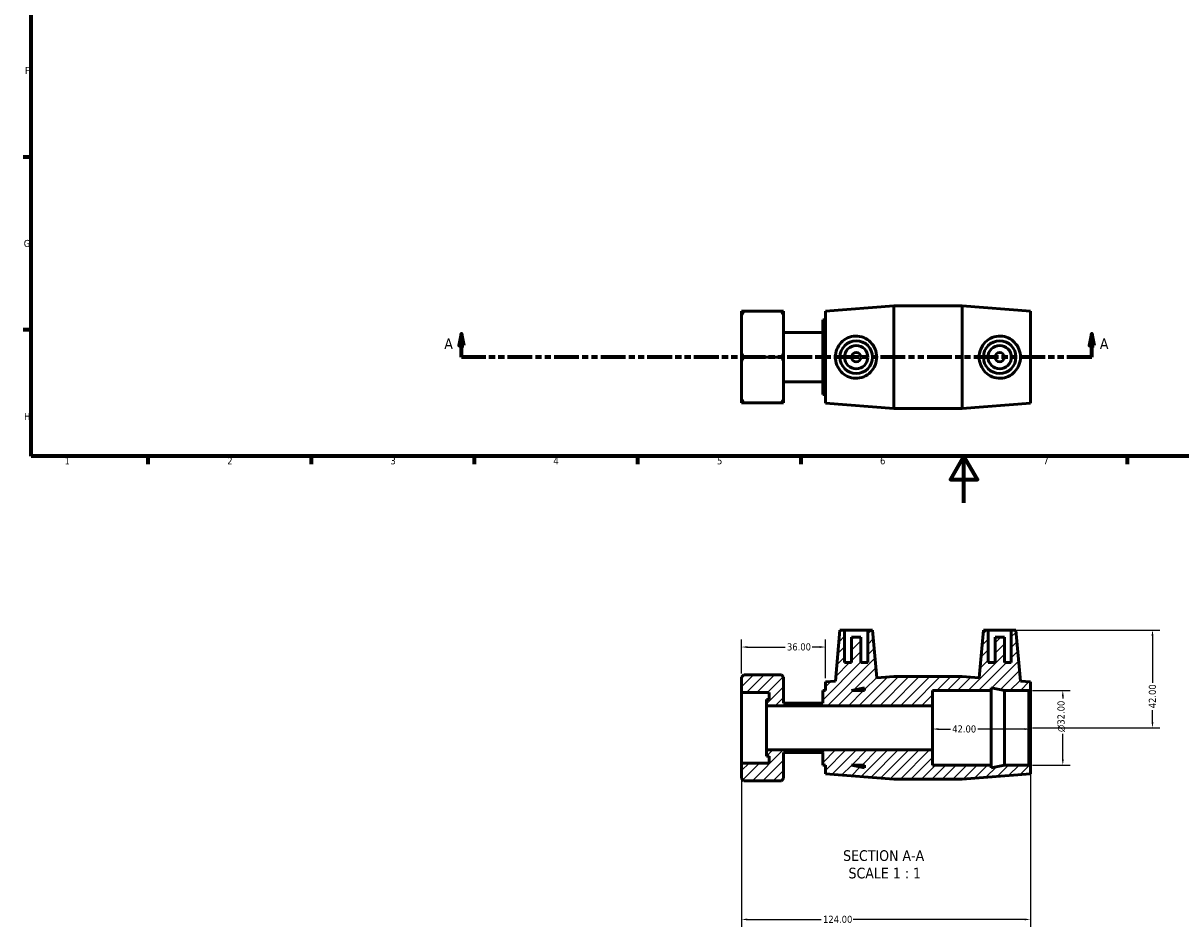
# Model space of a CAD drawing. Header units: millimetres. Extents: x 0 to 900, y -182 to 618.
# Tile 1 of 3: x 17 to 514, y -182 to 206. Entities that reach past the tile are written whole.
import ezdxf

# ---------------------------------------------------------------- set-up
doc = ezdxf.new("R2010")
doc.units = ezdxf.units.MM
doc.linetypes.add('DOUBLE_DASH_CHAIN', pattern=[1.2403, 0.6614, -0.0827, 0.1654, -0.0827, 0.1654, -0.0827])
for name, color, linetype, lineweight in [('Border (ANSI)', 7, 'Continuous', 70), ('Dimension (ANSI)', 7, 'Continuous', 25), ('Hatch (ANSI)', 7, 'Continuous', 18), ('Section Line (ANSI)', 7, 'DOUBLE_DASH_CHAIN', 70), ('Symbol (ANSI)', 7, 'Continuous', 25), ('Visible (ANSI)', 7, 'Continuous', 50)]:
    doc.layers.add(name, color=color, linetype=linetype, lineweight=lineweight)
doc.styles.add('Label Text (ANSI)', font='tahoma.ttf')
doc.styles.add('Note Text (ANSI)', font='tahoma.ttf')
doc.dimstyles.new('Default - mm (ANSI)', dxfattribs={"dimtxt": 3.048, "dimasz": 2.5, "dimexe": 3.175, "dimexo": 1.6002, "dimgap": 0.8, "dimtad": 0, "dimtoh": 1, "dimrnd": 1e-08, "dimzin": 4, "dimdsep": 46, "dimtxsty": 'Note Text (ANSI)', "dimcen": 0.09, "dimdle": 10, "dimclrd": 256, "dimclre": 256, "dimclrt": 256, "dimadec": 1, "dimazin": 1, "dimtfac": 1, "dimtofl": 0, "dimtmove": 0, "dimatfit": 3, "dimfxl": 1, "dimtolj": 1, "dimtzin": 4, "dimlwd": -1, "dimlwe": -1, "dimarcsym": 0})

# ---------------------------------------------------------------- blocks, each defined once
blk = doc.blocks.new('Borders Default Border')
at = {"layer": 'Border (ANSI)'}
for p, q in [((20, 148.5), (16.55, 148.5)), ((20, 74.25), (16.55, 74.25)), ((70.08, 20), (70.08, 16.55)), ((140.17, 20), (140.17, 16.55)), ((210.25, 20), (210.25, 16.55)), ((280.33, 20), (280.33, 16.55)), ((350.42, 20), (350.42, 16.55)), ((490.58, 20), (490.58, 16.55))]:
    blk.add_line(p, q, dxfattribs=at)
at = {"layer": 'Border (ANSI)', "flags": 128}
for points in [[(20, 20), (20, 574), (821, 574), (821, 20), (20, 20)], [(420.5, 0), (420.5, 20), (414.73, 10), (426.27, 10), (420.5, 20)]]:
    blk.add_lwpolyline(points, dxfattribs=at)
at = {"layer": 'Border (ANSI)', "char_height": 3.05, "attachment_point": 7, "style": 'Note Text (ANSI)'}
for s, insert in [('F', (17.29, 184.1)), ('G', (16.81, 109.79)), ('H', (16.97, 35.6)), ('1', (34.35, 16.55)), ('2', (104.2, 16.55)), ('3', (174.26, 16.49)), ('4', (244.23, 16.55)), ('5', (314.48, 16.49)), ('6', (384.49, 16.49)), ('7', (454.6, 16.55))]:
    blk.add_mtext(s, dxfattribs=dict(at, insert=insert))
blk = doc.blocks.new('2dTransSection0')
at = {"layer": 'Section Line (ANSI)', "linetype": 'Continuous'}
for p, q in [((204.74, 72.56), (203.74, 67.56)), ((204.74, 67.56), (204.74, 72.56)), ((205.74, 67.56), (204.74, 72.56)), ((475.4, 72.56), (474.4, 67.56)), ((475.4, 67.56), (475.4, 72.56)), ((476.4, 67.56), (475.4, 72.56)), ((203.74, 67.56), (205.74, 67.56)), ((204.74, 62.56), (204.74, 67.56)), ((474.4, 67.56), (476.4, 67.56)), ((475.4, 62.56), (475.4, 67.56)), ((215.16, 62.56), (204.74, 62.56)), ((475.4, 62.56), (464.98, 62.56))]:
    blk.add_line(p, q, dxfattribs=at)
at = {"layer": 'Section Line (ANSI)', "linetype": 'DOUBLE_DASH_CHAIN', "ltscale": 16.139694}
blk.add_line((475.4, 62.56), (204.74, 62.56), dxfattribs=at)
at = {"layer": 'Section Line (ANSI)', "linetype": 'Continuous', "flags": 128}
for points in [[(205.74, 67.56), (204.74, 72.56), (203.74, 67.56), (205.74, 67.56)], [(476.4, 67.56), (475.4, 72.56), (474.4, 67.56), (476.4, 67.56)]]:
    blk.add_lwpolyline(points, dxfattribs=at)
at = {"layer": 'Section Line (ANSI)'}
for points in [[(205.74, 67.56), (204.74, 72.56), (203.74, 67.56), (205.74, 67.56)], [(476.4, 67.56), (475.4, 72.56), (474.4, 67.56), (476.4, 67.56)]]:
    blk.add_solid(points, dxfattribs=at)
at = {"layer": 'Section Line (ANSI)', "char_height": 4.57, "attachment_point": 7, "style": 'Label Text (ANSI)'}
for insert in [(197.38, 66.06), (478.87, 66.06)]:
    blk.add_mtext('A', dxfattribs=dict(at, insert=insert))
blk = doc.blocks.new('*D7')
at = {"layer": 'Defpoints', "color": 0, "transparency": 16777216}
for p in [(448.42, -80.61), (462.96, -80.61), (448.42, -112.61)]:
    blk.add_point(p, dxfattribs=at)
at = {"layer": 'Dimension (ANSI)', "transparency": 16777216}
for p, q in [((450.02, -80.61), (466.13, -80.61)), ((462.96, -83.11), (462.96, -84.05)), ((462.96, -110.11), (462.96, -99.2)), ((450.02, -112.61), (466.13, -112.61))]:
    blk.add_line(p, q, dxfattribs=at)
for points in [[(462.54, -83.11), (463.38, -83.11), (462.96, -80.61)], [(462.54, -110.11), (463.38, -110.11), (462.96, -112.61)]]:
    blk.add_solid(points, dxfattribs=at)
at = {"layer": 'Dimension (ANSI)', "transparency": 16777216, "insert": (460.67, -98.4), "char_height": 3.048, "attachment_point": 1, "rotation": 90, "style": 'Note Text (ANSI)'}
blk.add_mtext('\\A1;\\fAIGDT|b0|i0;\\H3.0480;\\ln\\fTahoma|b0|i0;\\H3.0480;32.00', dxfattribs=at)
blk = doc.blocks.new('*D8')
at = {"layer": 'Defpoints', "color": 0, "transparency": 16777216}
for p in [(440.86, -54.61), (448.42, -96.61), (501.47, -96.61)]:
    blk.add_point(p, dxfattribs=at)
at = {"layer": 'Dimension (ANSI)', "transparency": 16777216}
for p, q in [((442.46, -54.61), (504.65, -54.61)), ((501.47, -57.11), (501.47, -77.22)), ((501.47, -94.11), (501.47, -89)), ((450.02, -96.61), (504.65, -96.61))]:
    blk.add_line(p, q, dxfattribs=at)
for points in [[(501.06, -57.11), (501.89, -57.11), (501.47, -54.61)], [(501.06, -94.11), (501.89, -94.11), (501.47, -96.61)]]:
    blk.add_solid(points, dxfattribs=at)
at = {"layer": 'Dimension (ANSI)', "transparency": 16777216, "insert": (499.89, -88.2), "char_height": 3.048, "attachment_point": 1, "rotation": 90, "style": 'Note Text (ANSI)'}
blk.add_mtext('\\A1;42.00', dxfattribs=at)
blk = doc.blocks.new('*D9')
at = {"layer": 'Defpoints', "color": 0, "transparency": 16777216}
for p in [(325.06, -111.76), (449.06, -113.25), (325.06, -178.87)]:
    blk.add_point(p, dxfattribs=at)
at = {"layer": 'Dimension (ANSI)', "transparency": 16777216}
for p, q in [((325.06, -113.36), (325.06, -182.05)), ((449.06, -114.85), (449.06, -182.05)), ((327.56, -178.87), (359.22, -178.87)), ((446.56, -178.87), (372.9, -178.87))]:
    blk.add_line(p, q, dxfattribs=at)
for points in [[(327.56, -178.46), (327.56, -179.29), (325.06, -178.87)], [(446.56, -178.46), (446.56, -179.29), (449.06, -178.87)]]:
    blk.add_solid(points, dxfattribs=at)
at = {"layer": 'Dimension (ANSI)', "transparency": 16777216, "insert": (360.02, -177.29), "char_height": 3.048, "attachment_point": 1, "style": 'Note Text (ANSI)'}
blk.add_mtext('\\A1;124.00', dxfattribs=at)
blk = doc.blocks.new('*D10')
at = {"layer": 'Defpoints', "color": 0, "transparency": 16777216}
for p in [(407.06, -96.61), (407.06, -97.12), (449.06, -96.61)]:
    blk.add_point(p, dxfattribs=at)
at = {"layer": 'Dimension (ANSI)', "transparency": 16777216}
for p, q in [((409.56, -97.12), (414.67, -97.12)), ((446.56, -97.12), (426.44, -97.12))]:
    blk.add_line(p, q, dxfattribs=at)
for points in [[(409.56, -96.71), (409.56, -97.54), (407.06, -97.12)], [(446.56, -96.71), (446.56, -97.54), (449.06, -97.12)]]:
    blk.add_solid(points, dxfattribs=at)
at = {"layer": 'Dimension (ANSI)', "transparency": 16777216, "insert": (415.47, -95.54), "char_height": 3.048, "attachment_point": 1, "style": 'Note Text (ANSI)'}
blk.add_mtext('\\A1;42.00', dxfattribs=at)
blk = doc.blocks.new('*D11')
at = {"layer": 'Defpoints', "color": 0, "transparency": 16777216}
for p in [(361.06, -61.9), (325.06, -74.8), (361.06, -76.81)]:
    blk.add_point(p, dxfattribs=at)
at = {"layer": 'Dimension (ANSI)', "transparency": 16777216}
for p, q in [((325.06, -73.2), (325.06, -58.73)), ((361.06, -75.21), (361.06, -58.73)), ((327.56, -61.9), (343.73, -61.9)), ((358.56, -61.9), (355.39, -61.9))]:
    blk.add_line(p, q, dxfattribs=at)
for points in [[(327.56, -61.49), (327.56, -62.32), (325.06, -61.9)], [(358.56, -61.49), (358.56, -62.32), (361.06, -61.9)]]:
    blk.add_solid(points, dxfattribs=at)
at = {"layer": 'Dimension (ANSI)', "transparency": 16777216, "insert": (344.53, -60.32), "char_height": 3.048, "attachment_point": 1, "style": 'Note Text (ANSI)'}
blk.add_mtext('\\A1;36.00', dxfattribs=at)

msp = doc.modelspace()

# ---------------------------------------------------------------- hatches: boundary and pattern name
at = {"layer": 'Hatch (ANSI)'}
h = msp.add_hatch(dxfattribs=at)
h.set_pattern_fill('ANSI31', color=256, scale=25.4, style=0)
h.set_pattern_definition([(45, (0, 0), (-2.245064, 2.245064), [])])
h.paths.add_polyline_path([(419.725, -74.61), (390.392, -74.61), (383.057, -75.161), (381.259, -54.61), (379.259, -54.61), (379.259, -68.61), (376.259, -68.61), (376.259, -57.61), (372.259, -57.61), (372.259, -68.61), (369.259, -68.61), (369.259, -54.61), (367.259, -54.61), (365.345, -76.489), (361.059, -76.81), (361.059, -80.61), (359.871, -80.61), (359.871, -86.009), (343.059, -86.009), (343.059, -74.801), (342.15, -73.892), (325.967, -73.892), (325.059, -74.801), (325.059, -81.465), (336.939, -81.465), (336.939, -84.494), (335.751, -84.494), (335.751, -87.11), (407.059, -87.11), (407.059, -80.61), (432.259, -80.61), (432.259, -79.42), (437.859, -80.61), (448.419, -80.61), (449.059, -79.97), (449.059, -76.81), (444.773, -76.489), (442.859, -54.61), (440.859, -54.61), (440.859, -68.61), (437.859, -68.61), (437.859, -57.61), (433.859, -57.61), (433.859, -68.61), (430.859, -68.61), (430.859, -54.61), (428.859, -54.61), (427.061, -75.161)])
h.paths.add_polyline_path([(372.259, -80.61), (377.859, -79.42), (377.859, -80.61)], flags=0)
h.paths.add_polyline_path([(390.392, -118.61), (419.725, -118.61), (449.059, -116.41), (449.059, -113.25), (448.419, -112.61), (437.859, -112.61), (432.259, -113.801), (432.259, -112.61), (407.059, -112.61), (407.059, -106.11), (335.751, -106.11), (335.751, -108.727), (336.939, -108.727), (336.939, -111.756), (325.059, -111.756), (325.059, -118.42), (325.967, -119.329), (342.15, -119.329), (343.059, -118.42), (343.059, -107.212), (359.871, -107.212), (359.871, -112.61), (361.059, -112.61), (361.059, -116.41)])
h.paths.add_polyline_path([(377.859, -113.801), (372.259, -112.61), (377.859, -112.61)], flags=0)

# ---------------------------------------------------------------- linework, layer by layer
at = {"layer": 'Visible (ANSI)'}
for p, q in [((361.059, 82.363), (390.392, 84.563)), ((390.392, 40.563), (390.392, 84.563)), ((390.392, 84.563), (419.725, 84.563)), ((419.725, 40.563), (419.725, 84.563)), ((449.059, 82.363), (419.725, 84.563)), ((325.059, 80.551), (325.059, 82.238)), ((325.059, 64.25), (325.059, 80.551)), ((342.15, 82.238), (325.967, 82.238)), ((343.059, 82.238), (343.059, 80.551)), ((343.059, 80.551), (343.059, 64.25)), ((361.059, 42.763), (361.059, 82.363)), ((449.059, 42.763), (449.059, 82.363)), ((359.871, 46.563), (359.871, 78.563)), ((359.871, 78.563), (361.059, 78.563)), ((343.059, 73.165), (359.871, 73.165)), ((325.059, 60.876), (325.059, 64.25)), ((325.059, 44.576), (325.059, 60.876)), ((342.15, 62.563), (325.967, 62.563)), ((343.059, 64.25), (343.059, 60.876)), ((343.059, 60.876), (343.059, 44.576)), ((343.059, 51.961), (359.871, 51.961)), ((359.871, 46.563), (361.059, 46.563)), ((325.059, 42.889), (325.059, 44.576)), ((325.967, 42.889), (342.15, 42.889)), ((343.059, 44.576), (343.059, 42.889)), ((361.059, 42.763), (390.392, 40.563)), ((390.392, 40.563), (419.725, 40.563)), ((449.059, 42.763), (419.725, 40.563)), ((367.259, -54.61), (365.345, -76.489)), ((369.259, -54.61), (367.259, -54.61)), ((369.259, -68.61), (369.259, -54.61)), ((369.259, -54.61), (379.259, -54.61)), ((381.259, -54.61), (379.259, -54.61)), ((379.259, -54.61), (379.259, -68.61)), ((383.057, -75.161), (381.259, -54.61)), ((428.859, -54.61), (427.061, -75.161)), ((430.859, -54.61), (428.859, -54.61)), ((430.859, -68.61), (430.859, -54.61)), ((430.859, -54.61), (440.859, -54.61)), ((442.859, -54.61), (440.859, -54.61)), ((440.859, -54.61), (440.859, -68.61)), ((444.773, -76.489), (442.859, -54.61)), ((376.259, -57.61), (372.259, -57.61)), ((372.259, -57.61), (372.259, -68.61)), ((376.259, -68.61), (376.259, -57.61)), ((437.859, -57.61), (433.859, -57.61)), ((433.859, -57.61), (433.859, -68.61)), ((437.859, -68.61), (437.859, -57.61)), ((372.259, -68.61), (369.259, -68.61)), ((379.259, -68.61), (376.259, -68.61)), ((433.859, -68.61), (430.859, -68.61)), ((440.859, -68.61), (437.859, -68.61)), ((325.967, -73.892), (325.059, -74.801)), ((342.15, -73.892), (325.967, -73.892)), ((343.059, -74.801), (342.15, -73.892)), ((325.059, -74.801), (325.059, -81.465)), ((343.059, -86.009), (343.059, -74.801)), ((365.345, -76.489), (361.059, -76.81)), ((361.059, -76.81), (361.059, -80.61)), ((372.259, -80.61), (377.859, -79.42)), ((377.859, -79.42), (377.859, -80.61)), ((390.392, -74.61), (383.057, -75.161)), ((419.725, -74.61), (390.392, -74.61)), ((427.061, -75.161), (419.725, -74.61)), ((432.259, -80.61), (432.259, -79.42)), ((432.259, -79.42), (437.859, -80.61)), ((449.059, -76.81), (444.773, -76.489)), ((449.059, -79.97), (449.059, -76.81)), ((325.059, -81.465), (336.939, -81.465)), ((325.059, -111.756), (325.059, -81.465)), ((336.939, -84.494), (335.751, -84.494)), ((335.751, -84.494), (335.751, -87.11)), ((336.939, -81.465), (336.939, -84.494)), ((361.059, -80.61), (359.871, -80.61)), ((359.871, -80.61), (359.871, -86.009)), ((377.859, -80.61), (372.259, -80.61)), ((407.059, -87.11), (407.059, -80.61)), ((407.059, -80.61), (432.259, -80.61)), ((432.259, -112.61), (432.259, -80.61)), ((437.859, -80.61), (448.419, -80.61)), ((437.859, -112.61), (437.859, -80.61)), ((448.419, -80.61), (449.059, -79.97)), ((448.419, -80.61), (448.419, -112.61)), ((449.059, -113.25), (449.059, -79.97)), ((335.751, -87.11), (407.059, -87.11)), ((335.751, -106.11), (335.751, -87.11)), ((359.871, -86.009), (343.059, -86.009)), ((407.059, -106.11), (407.059, -87.11)), ((407.059, -106.11), (335.751, -106.11)), ((335.751, -106.11), (335.751, -108.727)), ((335.751, -108.727), (336.939, -108.727)), ((336.939, -108.727), (336.939, -111.756)), ((343.059, -118.42), (343.059, -107.212)), ((343.059, -107.212), (359.871, -107.212)), ((359.871, -107.212), (359.871, -112.61)), ((407.059, -112.61), (407.059, -106.11)), ((336.939, -111.756), (325.059, -111.756)), ((325.059, -111.756), (325.059, -118.42)), ((359.871, -112.61), (361.059, -112.61)), ((361.059, -112.61), (361.059, -116.41)), ((377.859, -113.801), (372.259, -112.61)), ((372.259, -112.61), (377.859, -112.61)), ((377.859, -112.61), (377.859, -113.801)), ((432.259, -112.61), (407.059, -112.61)), ((437.859, -112.61), (432.259, -113.801)), ((432.259, -113.801), (432.259, -112.61)), ((448.419, -112.61), (437.859, -112.61)), ((449.059, -113.25), (448.419, -112.61)), ((449.059, -116.41), (449.059, -113.25)), ((325.059, -118.42), (325.967, -119.329)), ((342.15, -119.329), (343.059, -118.42)), ((361.059, -116.41), (390.392, -118.61)), ((390.392, -118.61), (419.725, -118.61)), ((419.725, -118.61), (449.059, -116.41)), ((342.15, -119.329), (325.967, -119.329))]:
    msp.add_line(p, q, dxfattribs=at)
for centre, radius in [((374.259, 62.563), 7), ((374.259, 62.563), 5), ((435.859, 62.563), 7), ((435.859, 62.563), 5), ((374.259, 62.563), 2), ((435.859, 62.563), 2)]:
    msp.add_circle(centre, radius, dxfattribs=at)
for points in [[(325.967, 82.238), (325.47, 82.238), (325.059, 82.238)], [(325.059, 80.551), (325.47, 81.377), (325.967, 82.238)], [(343.059, 82.238), (342.647, 82.238), (342.15, 82.238)], [(342.15, 82.238), (342.647, 81.377), (343.059, 80.551)], [(325.967, 62.563), (325.47, 63.424), (325.059, 64.25)], [(325.059, 60.876), (325.47, 61.702), (325.967, 62.563)], [(343.059, 64.25), (342.647, 63.424), (342.15, 62.563)], [(342.15, 62.563), (342.647, 61.702), (343.059, 60.876)], [(325.967, 42.889), (325.47, 43.749), (325.059, 44.576)], [(325.059, 42.889), (325.47, 42.889), (325.967, 42.889)], [(343.059, 44.576), (342.647, 43.749), (342.15, 42.889)], [(342.15, 42.889), (342.647, 42.889), (343.059, 42.889)]]:
    msp.add_rational_spline(points, [1, 1.00095849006, 1], degree=2, dxfattribs=at)
for points, knots in [([(373.911, 53.531), (372.808, 53.567), (371.643, 53.83), (369.526, 54.796), (368.573, 55.5), (367.074, 57.087), (366.423, 58.084), (365.559, 60.265), (365.345, 61.45), (365.345, 63.676), (365.559, 64.861), (366.423, 67.042), (367.074, 68.039), (368.573, 69.627), (369.526, 70.33), (371.643, 71.297), (372.808, 71.559), (375.097, 71.634), (376.341, 71.417), (378.604, 70.496), (379.625, 69.792), (381.216, 68.185), (381.903, 67.177), (382.824, 64.946), (383.057, 63.722), (383.057, 61.404), (382.824, 60.18), (381.903, 57.949), (381.216, 56.942), (379.625, 55.334), (378.604, 54.631), (376.341, 53.709), (375.097, 53.492), (373.911, 53.531)], [0, 0, 0, 0, 0.3318077, 0.3318077, 0.6636154, 0.6636154, 0.9976105, 0.9976105, 1.3316057, 1.3316057, 1.6656008, 1.6656008, 1.999596, 1.999596, 2.3314036, 2.3314036, 2.6632113, 2.6632113, 3.0201006, 3.0201006, 3.3769899, 3.3769899, 3.7246392, 3.7246392, 4.0722885, 4.0722885, 4.4199379, 4.4199379, 4.7675872, 4.7675872, 5.1244765, 5.1244765, 5.4813658, 5.4813658, 5.4813658, 5.4813658]), ([(436.207, 53.531), (435.02, 53.492), (433.777, 53.709), (431.514, 54.631), (430.492, 55.334), (428.902, 56.942), (428.214, 57.949), (427.293, 60.18), (427.061, 61.404), (427.061, 63.722), (427.293, 64.946), (428.214, 67.177), (428.902, 68.185), (430.492, 69.792), (431.514, 70.496), (433.777, 71.417), (435.02, 71.634), (437.31, 71.559), (438.474, 71.297), (440.591, 70.33), (441.544, 69.627), (443.044, 68.039), (443.694, 67.042), (444.559, 64.861), (444.773, 63.676), (444.773, 61.45), (444.559, 60.265), (443.694, 58.084), (443.044, 57.087), (441.544, 55.5), (440.591, 54.796), (438.474, 53.83), (437.31, 53.567), (436.207, 53.531)], [0, 0, 0, 0, 0.3568893, 0.3568893, 0.7137785, 0.7137785, 1.0614279, 1.0614279, 1.4090772, 1.4090772, 1.7567266, 1.7567266, 2.1043759, 2.1043759, 2.4612652, 2.4612652, 2.8181545, 2.8181545, 3.1499621, 3.1499621, 3.4817698, 3.4817698, 3.815765, 3.815765, 4.1497601, 4.1497601, 4.4837553, 4.4837553, 4.8177504, 4.8177504, 5.1495581, 5.1495581, 5.4813658, 5.4813658, 5.4813658, 5.4813658])]:
    msp.add_open_spline(points, degree=3, knots=knots, dxfattribs=at)

# ---------------------------------------------------------------- block references
msp.add_blockref('Borders Default Border', (0, 0))
at = {"layer": 'Section Line (ANSI)'}
msp.add_blockref('2dTransSection0', (0, 0), dxfattribs=at)

# ---------------------------------------------------------------- texts
at = {"layer": 'Symbol (ANSI)', "char_height": 4.572, "attachment_point": 7, "style": 'Label Text (ANSI)'}
for s, insert in [('SECTION A-A', (368.634, -153.819)), ('SCALE 1 : 1', (370.954, -161.332))]:
    msp.add_mtext(s, dxfattribs=dict(at, insert=insert))

# ---------------------------------------------------------------- dimensions: what is measured, and where the dimension line sits
at = {"layer": 'Dimension (ANSI)'}
for base, p1, p2, angle, override, picture, middle in [((501.473, -96.61), (440.859, -54.61), (448.419, -96.61), 90, {"dimtoh": 0, "dimdec": 2, "dimtp": 0, "dimtm": 0, "dimtdec": 2, "dimatfit": 1}, '*D8', (501.473, -83.11)), ((361.059, -61.904), (325.059, -74.801), (361.059, -76.81), 180, {"dimtoh": 0, "dimdec": 2, "dimtp": 0, "dimtm": 0, "dimtdec": 2, "dimatfit": 1}, '*D11', (349.559, -61.904)), ((407.059, -97.125), (449.059, -96.61), (407.059, -96.61), 180, {"dimtoh": 0, "dimdec": 2, "dimse1": 1, "dimse2": 1, "dimtp": 0, "dimtm": 0, "dimtdec": 2, "dimatfit": 1}, '*D10', (420.559, -97.125)), ((325.059, -178.874), (449.059, -113.25), (325.059, -111.756), 180, {"dimtoh": 0, "dimdec": 2, "dimtp": 0, "dimtm": 0, "dimtdec": 2, "dimatfit": 1}, '*D9', (366.059, -178.874))]:
    dim = msp.add_linear_dim(base=base, p1=p1, p2=p2, angle=angle, dimstyle='Default - mm (ANSI)', override=override, dxfattribs=at)
    dim.commit()
    dim.dimension.update_dxf_attribs({"geometry": picture, "text_midpoint": middle, "dimtype": 160})
dim = msp.add_linear_dim(base=(462.959, -80.61), p1=(448.419, -112.61), p2=(448.419, -80.61), angle=90, text='\\fAIGDT|b0|i0;\\H3.0480;\\ln\\fTahoma|b0|i0;\\H3.0480;<>', dimstyle='Default - mm (ANSI)', override={"dimtoh": 0, "dimdec": 2, "dimtp": 0, "dimtm": 0, "dimtdec": 2, "dimatfit": 1}, dxfattribs=at)
dim.commit()
dim.dimension.update_dxf_attribs({"geometry": '*D7', "text_midpoint": (462.959, -91.628), "dimtype": 160})

doc.saveas('drawing.dxf')
